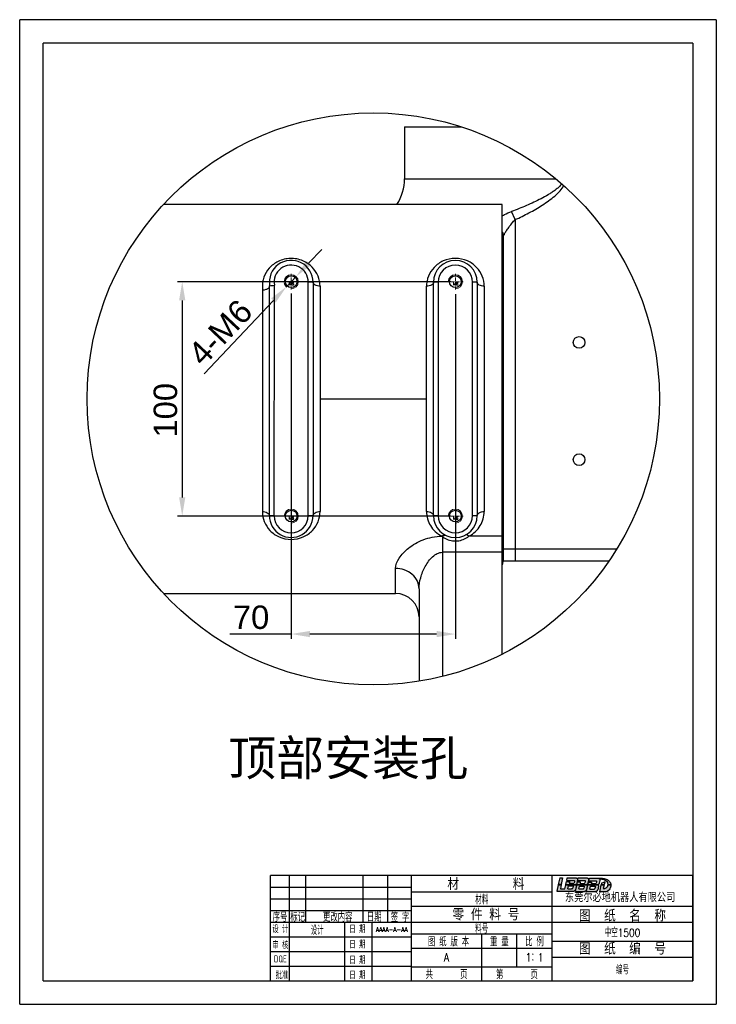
# Model space of a CAD drawing. Header units: millimetres. Extents: x 6204 to 6501, y 1277 to 1697.
import ezdxf
from ezdxf.enums import TextEntityAlignment as Align

# ---------------------------------------------------------------- set-up
doc = ezdxf.new("R2010")
doc.units = ezdxf.units.MM
doc.linetypes.add('CENTER', pattern=[0.6, 0.375, -0.075, 0.075, -0.075])
for name, color, linetype in [('1轮廓实线层', 7, 'Continuous'), ('2细线层', 4, 'Continuous'), ('5剖面线层', 2, 'Continuous'), ('6文字层', 3, 'Continuous'), ('图框层', 7, 'Continuous')]:
    doc.layers.add(name, color=color, linetype=linetype)
doc.layers.add('dim', color=84, linetype='Continuous', lineweight=9)
doc.layers.add('screw', color=33, linetype='Continuous', lineweight=13)
doc.styles.add('PC_TEXTSTYLE', font='isocp.shx', dxfattribs={"width": 0.8, "bigfont": 'hzfs.shx'})
doc.styles.get("Standard").update_dxf_attribs({"font": 'arial.ttf'})
doc.styles.add('TH_GBDIM', font='romans.shx', dxfattribs={"width": 0.8, "bigfont": 'gbcbig.shx'})
doc.styles.add('TXT', font='txt.shx', dxfattribs={"bigfont": 'chineset.shx'})
doc.dimstyles.new('ISO-25', dxfattribs={"dimtxt": 2.5, "dimasz": 2.5, "dimexe": 1.25, "dimexo": 0.625, "dimtad": 1, "dimtxsty": 'Standard', "dimcen": 2.5, "dimadec": 0, "dimazin": 0, "dimtfac": 1, "dimtmove": 0, "dimatfit": 3, "dimfxl": 1, "dimarcsym": 0})

# ---------------------------------------------------------------- blocks, each defined once
blk = doc.blocks.new('screw_m6_l')
at = {"layer": 'screw', "color": 1, "linetype": 'CENTER', "ltscale": 3.048}
for p, q in [((-3.3, 0), (3.3, 0)), ((0, -3.3), (0, 3.3))]:
    blk.add_line(p, q, dxfattribs=at)
at = {"layer": 'screw', "color": 33}
blk.add_circle((0, 0), 2.5, dxfattribs=at)
at = {"layer": 'screw', "color": 92}
blk.add_arc((0, 0), 3, 270, 180, dxfattribs=at)
at = {"layer": 'screw', "color": 6, "style": 'TXT'}
blk.add_text('M6', height=1.2, dxfattribs=at).set_placement((-1.02, -1.5))
blk = doc.blocks.new('*D2')
at = {"layer": 'Defpoints', "color": 0, "transparency": 16777216}
for p in [(6389.43, 1585.1), (6272.97, 1485.1), (6389.43, 1485.1)]:
    blk.add_point(p, dxfattribs=at)
at = {"layer": 'dim', "color": 0, "lineweight": -2, "transparency": 16777216}
for p, q in [((6387.43, 1585.1), (6270.97, 1585.1)), ((6272.97, 1577.1), (6272.97, 1493.1)), ((6387.43, 1485.1), (6270.97, 1485.1))]:
    blk.add_line(p, q, dxfattribs=at)
at = {"layer": 'dim', "color": 0, "transparency": 16777216}
for points in [[(6271.64, 1577.1), (6274.3, 1577.1), (6272.97, 1585.1)], [(6271.64, 1493.1), (6274.3, 1493.1), (6272.97, 1485.1)]]:
    blk.add_solid(points, dxfattribs=at)
at = {"layer": 'dim', "color": 0, "transparency": 16777216, "insert": (6265.86, 1530.26), "char_height": 10, "attachment_point": 5, "rotation": 90}
blk.add_mtext('100', dxfattribs=at)
blk = doc.blocks.new('*D3')
at = {"layer": 'Defpoints', "color": 0, "transparency": 16777216}
for p in [(6319.43, 1582.1), (6389.43, 1581.8), (6389.43, 1434.8)]:
    blk.add_point(p, dxfattribs=at)
at = {"layer": 'dim', "color": 0, "lineweight": -2, "transparency": 16777216}
for p, q in [((6319.43, 1580.1), (6319.43, 1432.8)), ((6389.43, 1579.8), (6389.43, 1432.8)), ((6319.43, 1434.8), (6293.22, 1434.8)), ((6381.43, 1434.8), (6327.43, 1434.8))]:
    blk.add_line(p, q, dxfattribs=at)
at = {"layer": 'dim', "color": 0, "transparency": 16777216}
for points in [[(6327.43, 1436.13), (6327.43, 1433.46), (6319.43, 1434.8)], [(6381.43, 1436.13), (6381.43, 1433.46), (6389.43, 1434.8)]]:
    blk.add_solid(points, dxfattribs=at)
at = {"layer": 'dim', "color": 0, "transparency": 16777216, "insert": (6302.32, 1441.9), "char_height": 10, "attachment_point": 5}
blk.add_mtext('70', dxfattribs=at)
blk = doc.blocks.new('*D4')
at = {"layer": 'Defpoints', "color": 0, "transparency": 16777216}
for p in [(6321.49, 1587.28), (6317.37, 1582.92)]:
    blk.add_point(p, dxfattribs=at)
at = {"layer": 'dim', "color": 0, "lineweight": -2, "transparency": 16777216}
for p, q in [((6326.98, 1593.09), (6332.48, 1598.9)), ((6321.49, 1587.28), (6317.37, 1582.92)), ((6282.32, 1545.85), (6311.87, 1577.1))]:
    blk.add_line(p, q, dxfattribs=at)
blk.add_arc((6319.43, 1585.1), 3, 188.4285, 231.8219, dxfattribs=at)
at = {"layer": 'dim', "color": 0, "transparency": 16777216}
for points in [[(6326.02, 1594.01), (6327.95, 1592.17), (6321.49, 1587.28)], [(6310.9, 1578.02), (6312.84, 1576.19), (6317.37, 1582.92)]]:
    blk.add_solid(points, dxfattribs=at)
at = {"layer": 'dim', "color": 0, "transparency": 16777216, "insert": (6289.19, 1563.45), "char_height": 10, "attachment_point": 5, "rotation": 46.6066}
blk.add_mtext('4-M6', dxfattribs=at)
blk = doc.blocks.new('A3纵')
at = {"layer": '5剖面线层', "true_color": 0x74d10a}
h = blk.add_hatch(color=72, dxfattribs=at)
h.dxf.hatch_style = 1
h.paths.add_polyline_path([(-55.51, 43.92), (-56.76, 43.92), (-57.36, 41.07), (-56.11, 41.07)])
edge = h.paths.add_edge_path()
edge.add_line((-57.96, 38.24), (-51.35, 38.24))
edge.add_spline(control_points=[(-51.35, 38.24), (-51.21, 38.26), (-50.93, 38.29), (-50.52, 38.36), (-50.24, 38.57), (-50.07, 38.76), (-50.02, 38.86)], knot_values=[0, 0, 0, 0, 3.612385, 7.048837, 10.255516, 12.349536, 12.349536, 12.349536, 12.349536], degree=3, periodic=0)
edge.add_line((-50.02, 38.86), (-49.64, 40.63))
edge.add_spline(control_points=[(-49.64, 40.63), (-49.64, 40.72), (-49.66, 40.81), (-49.66, 40.88), (-49.71, 40.94), (-49.73, 40.97)], knot_values=[0, 0, 0, 0, 0.476316, 1.44549, 2.246673, 2.246673, 2.246673, 2.246673], degree=3, periodic=0)
edge.add_line((-49.73, 40.97), (-54.18, 40.97))
edge.add_line((-54.18, 40.97), (-54.52, 39.3))
edge.add_line((-54.52, 39.3), (-56.49, 39.3))
edge.add_line((-56.49, 39.3), (-56.13, 40.97))
edge.add_line((-56.13, 40.97), (-57.38, 40.97))
edge.add_line((-57.38, 40.97), (-57.96, 38.24))
edge = h.paths.add_edge_path(flags=16)
edge.add_line((-52.99, 40.56), (-51.24, 40.56))
edge.add_spline(control_points=[(-51.24, 40.56), (-51.18, 40.54), (-51.08, 40.52), (-50.98, 40.39), (-50.97, 40.3), (-50.97, 40.26)], knot_values=[0, 0, 0, 0, 0.16594, 0.313706, 0.444871, 0.444871, 0.444871, 0.444871], degree=3, periodic=0)
edge.add_line((-50.97, 40.26), (-51.12, 39.64))
edge.add_spline(control_points=[(-51.12, 39.64), (-51.14, 39.57), (-51.2, 39.41), (-51.47, 39.34), (-51.65, 39.33), (-51.74, 39.32)], knot_values=[0, 0, 0, 0, 0.21656, 0.475605, 0.757612, 0.757612, 0.757612, 0.757612], degree=3, periodic=0)
edge.add_line((-51.74, 39.32), (-53.24, 39.32))
edge.add_line((-53.24, 39.32), (-52.99, 40.56))
edge = h.paths.add_edge_path()
edge.add_line((-53.9, 42.33), (-54.16, 41.07))
edge.add_line((-54.16, 41.07), (-49.89, 41.07))
edge.add_spline(control_points=[(-49.89, 41.07), (-49.86, 41.08), (-49.75, 41.1), (-49.64, 41.24), (-49.47, 41.38), (-49.45, 41.54), (-49.43, 41.62)], knot_values=[0, 0, 0, 0, 0.113541, 0.309529, 0.508983, 0.759853, 0.759853, 0.759853, 0.759853], degree=3, periodic=0)
edge.add_line((-49.43, 41.62), (-49.14, 42.98))
edge.add_spline(control_points=[(-49.14, 42.98), (-49.14, 43.07), (-49.13, 43.22), (-49.1, 43.46), (-49.2, 43.68), (-49.43, 43.82), (-49.67, 43.9), (-49.84, 43.93), (-49.92, 43.94)], knot_values=[0, 0, 0, 0, 0.270359, 0.459904, 0.691329, 0.959666, 1.234022, 1.467228, 1.467228, 1.467228, 1.467228], degree=3, periodic=0)
edge.add_line((-49.92, 43.94), (-53.56, 43.94))
edge.add_line((-53.56, 43.94), (-53.79, 42.84))
edge.add_line((-53.79, 42.84), (-50.84, 42.84))
edge.add_spline(control_points=[(-50.84, 42.84), (-50.8, 42.84), (-50.73, 42.83), (-50.63, 42.81), (-50.56, 42.77), (-50.49, 42.71), (-50.49, 42.63), (-50.49, 42.55), (-50.5, 42.49), (-50.5, 42.45)], knot_values=[0, 0, 0, 0, 0.109145, 0.202524, 0.297211, 0.376281, 0.445665, 0.519978, 0.62999, 0.62999, 0.62999, 0.62999], degree=3, periodic=0)
edge.add_line((-50.5, 42.47), (-50.66, 41.88))
edge.add_spline(control_points=[(-50.66, 41.88), (-50.68, 41.85), (-50.7, 41.79), (-50.77, 41.71), (-50.85, 41.66), (-50.92, 41.64), (-50.94, 41.63)], knot_values=[0, 0, 0, 0, 0.11249, 0.188578, 0.308405, 0.395813, 0.395813, 0.395813, 0.395813], degree=3, periodic=0)
edge.add_line((-50.94, 41.63), (-52.74, 41.63))
edge.add_line((-52.74, 41.63), (-52.62, 42.14))
edge.add_line((-52.62, 42.14), (-52.62, 42.33))
edge.add_line((-52.62, 42.33), (-53.9, 42.33))
edge = h.paths.add_edge_path()
edge.add_spline(control_points=[(-46.19, 42.84), (-46.15, 42.84), (-46.09, 42.83), (-45.99, 42.81), (-45.91, 42.77), (-45.85, 42.71), (-45.83, 42.62), (-45.85, 42.54), (-45.85, 42.48), (-45.86, 42.45)], knot_values=[0, 0, 0, 0, 0.109145, 0.202524, 0.297211, 0.376281, 0.459032, 0.54598, 0.631468, 0.631468, 0.631468, 0.631468], degree=3, periodic=0)
edge.add_line((-45.86, 42.45), (-46.02, 41.88))
edge.add_spline(control_points=[(-46.02, 41.88), (-46.03, 41.84), (-46.07, 41.74), (-46.17, 41.63), (-46.26, 41.6), (-46.3, 41.59)], knot_values=[0, 0, 0, 0, 0.133532, 0.314052, 0.429449, 0.429449, 0.429449, 0.429449], degree=3, periodic=0)
edge.add_line((-46.3, 41.59), (-48.11, 41.59))
edge.add_line((-48.11, 41.59), (-47.98, 42.14))
edge.add_line((-47.98, 42.14), (-47.98, 42.27))
edge.add_line((-47.98, 42.27), (-49.23, 42.27))
edge.add_line((-49.23, 42.27), (-49.48, 41.07))
edge.add_line((-49.48, 41.07), (-45.25, 41.07))
edge.add_spline(control_points=[(-45.25, 41.07), (-45.21, 41.08), (-45.11, 41.1), (-44.99, 41.24), (-44.83, 41.38), (-44.8, 41.54), (-44.79, 41.62)], knot_values=[0, 0, 0, 0, 0.113541, 0.309529, 0.508983, 0.759853, 0.759853, 0.759853, 0.759853], degree=3, periodic=0)
edge.add_line((-44.79, 41.62), (-44.5, 42.98))
edge.add_spline(control_points=[(-44.5, 42.98), (-44.49, 43.07), (-44.48, 43.22), (-44.46, 43.46), (-44.55, 43.68), (-44.78, 43.82), (-45.03, 43.9), (-45.2, 43.93), (-45.27, 43.94)], knot_values=[0, 0, 0, 0, 0.270359, 0.459904, 0.691329, 0.959666, 1.234022, 1.467228, 1.467228, 1.467228, 1.467228], degree=3, periodic=0)
edge.add_line((-45.27, 43.94), (-48.88, 43.94))
edge.add_line((-48.88, 43.94), (-49.11, 42.84))
edge.add_line((-49.11, 42.84), (-46.19, 42.84))
edge = h.paths.add_edge_path()
edge.add_spline(control_points=[(-45, 40.63), (-45, 40.72), (-45.02, 40.81), (-45.05, 40.86), (-45.08, 40.92), (-45.13, 40.97)], knot_values=[0.110312, 0.110312, 0.110312, 0.110312, 0.586629, 1.555802, 2.246673, 2.246673, 2.246673, 2.246673], degree=3, periodic=0)
edge.add_line((-45.13, 40.97), (-49.5, 40.97))
edge.add_line((-49.5, 40.97), (-50.09, 38.12))
edge.add_line((-50.09, 38.12), (-46.75, 38.12))
edge.add_spline(control_points=[(-46.75, 38.12), (-46.49, 38.12), (-46.23, 38.14), (-45.75, 38.29), (-45.55, 38.5), (-45.43, 38.76), (-45.37, 38.86)], knot_values=[0, 0, 0, 0, 3.612385, 7.048837, 10.255516, 12.349536, 12.349536, 12.349536, 12.349536], degree=3, periodic=0)
edge.add_line((-45.37, 38.86), (-45, 40.63))
edge = h.paths.add_edge_path(flags=16)
edge.add_spline(control_points=[(-46.45, 39.54), (-46.48, 39.46), (-46.53, 39.31), (-46.8, 39.24), (-46.98, 39.23), (-47.07, 39.22)], knot_values=[0, 0, 0, 0, 0.21656, 0.475605, 0.757612, 0.757612, 0.757612, 0.757612], degree=3, periodic=0)
edge.add_line((-47.07, 39.22), (-48.58, 39.22))
edge.add_line((-48.58, 39.22), (-48.32, 40.45))
edge.add_line((-48.32, 40.45), (-46.57, 40.45))
edge.add_spline(control_points=[(-46.57, 40.45), (-46.52, 40.44), (-46.41, 40.42), (-46.32, 40.29), (-46.31, 40.2), (-46.3, 40.16)], knot_values=[0, 0, 0, 0, 0.16594, 0.313706, 0.444871, 0.444871, 0.444871, 0.444871], degree=3, periodic=0)
edge.add_line((-46.3, 40.16), (-46.45, 39.54))
edge = h.paths.add_edge_path()
edge.add_spline(control_points=[(-40.24, 40.36), (-40.26, 40.68), (-40.29, 40.78), (-40.31, 40.84), (-40.36, 40.92), (-40.42, 40.97)], knot_values=[0.157558, 0.157558, 0.157558, 0.157558, 0.633874, 1.603048, 2.246673, 2.246673, 2.246673, 2.246673], degree=3, periodic=0)
edge.add_line((-40.42, 40.97), (-44.71, 40.97))
edge.add_line((-44.71, 40.97), (-45.31, 38.11))
edge.add_line((-45.31, 38.11), (-41.89, 38.11))
edge.add_spline(control_points=[(-41.89, 38.11), (-41.61, 38.13), (-41.38, 38.15), (-41, 38.3), (-40.74, 38.53), (-40.61, 38.76), (-40.56, 38.86)], knot_values=[0, 0, 0, 0, 3.612385, 7.048837, 10.255516, 12.349536, 12.349536, 12.349536, 12.349536], degree=3, periodic=0)
edge.add_line((-40.56, 38.86), (-40.24, 40.36))
edge = h.paths.add_edge_path(flags=16)
edge.add_spline(control_points=[(-41.84, 40.39), (-41.79, 40.38), (-41.68, 40.36), (-41.59, 40.23), (-41.58, 40.14), (-41.57, 40.09)], knot_values=[0, 0, 0, 0, 0.16594, 0.313706, 0.444871, 0.444871, 0.444871, 0.444871], degree=3, periodic=0)
edge.add_line((-41.57, 40.09), (-41.72, 39.47))
edge.add_spline(control_points=[(-41.72, 39.47), (-41.75, 39.4), (-41.8, 39.24), (-42.07, 39.17), (-42.25, 39.16), (-42.34, 39.16)], knot_values=[0, 0, 0, 0, 0.21656, 0.475605, 0.757612, 0.757612, 0.757612, 0.757612], degree=3, periodic=0)
edge.add_line((-42.34, 39.16), (-43.85, 39.16))
edge.add_line((-43.85, 39.16), (-43.59, 40.39))
edge.add_line((-43.59, 40.39), (-41.84, 40.39))
edge = h.paths.add_edge_path()
edge.add_spline(control_points=[(-39.7, 42.87), (-39.7, 43.09), (-39.71, 43.23), (-39.71, 43.35), (-39.74, 43.46), (-39.82, 43.53)], knot_values=[7.678202, 7.678202, 7.678202, 7.678202, 9.952853, 11.547588, 12.34447, 12.34447, 12.34447, 12.34447], degree=3, periodic=0)
edge.add_spline(control_points=[(-39.82, 43.53), (-39.82, 43.54), (-39.83, 43.54), (-39.84, 43.55)], knot_values=[7.617953, 7.617953, 7.617953, 7.617953, 7.678202, 7.678202, 7.678202, 7.678202], degree=3, periodic=0)
edge.add_spline(control_points=[(-39.84, 43.55), (-39.78, 43.54), (-39.73, 43.54), (-39.68, 43.53), (-39.55, 43.52), (-39.24, 43.49), (-38.65, 43.41), (-37.84, 43.2), (-37, 42.76), (-36.46, 42.09), (-36.25, 41.52), (-36.2, 41.2), (-36.18, 41.07)], knot_values=[-1.32384, -1.32384, -1.32384, -1.32384, 0, 0, 0, 3.216058, 7.844717, 15.059695, 24.312441, 31.237241, 36.149525, 39.453796, 39.453796, 39.453796, 39.453796], degree=3, periodic=0)
edge.add_line((-36.18, 41.07), (-34.96, 41.07))
edge.add_spline(control_points=[(-34.96, 41.07), (-34.96, 41.12), (-34.97, 41.24), (-35.05, 41.49), (-35.17, 41.91), (-35.55, 42.47), (-36.13, 43.02), (-36.94, 43.45), (-37.78, 43.69), (-38.37, 43.75), (-38.63, 43.77)], knot_values=[0, 0, 0, 0, 1.151049, 3.120639, 6.514086, 12.344374, 19.743132, 26.621777, 35.257202, 41.640066, 41.640066, 41.640066, 41.640066], degree=3, periodic=0)
edge.add_spline(control_points=[(-38.63, 43.77), (-39.03, 43.77), (-39.43, 43.77), (-39.83, 43.77)], knot_values=[0.439363, 0.439363, 0.439363, 0.439363, 10.5731, 10.5731, 10.5731, 10.5731], degree=3, periodic=0)
edge.add_spline(control_points=[(-39.83, 43.77), (-39.89, 43.76), (-39.98, 43.74), (-40.07, 43.72), (-40.1, 43.71)], knot_values=[0, 0, 0, 0, 1.463686, 2.290752, 2.290752, 2.290752, 2.290752], degree=3, periodic=0)
edge.add_spline(control_points=[(-40.1, 43.71), (-40.15, 43.73), (-40.28, 43.77), (-40.41, 43.79), (-40.48, 43.8)], knot_values=[0, 0, 0, 0, 1.372752, 3.334825, 3.334825, 3.334825, 3.334825], degree=3, periodic=0)
edge.add_line((-40.48, 43.8), (-44.13, 43.8))
edge.add_line((-44.13, 43.8), (-44.36, 42.69))
edge.add_line((-44.36, 42.69), (-41.44, 42.69))
edge.add_spline(control_points=[(-41.44, 42.69), (-41.4, 42.69), (-41.34, 42.68), (-41.24, 42.66), (-41.16, 42.62), (-41.1, 42.55), (-41.08, 42.47), (-41.1, 42.39), (-41.1, 42.33), (-41.11, 42.3)], knot_values=[0, 0, 0, 0, 0.109145, 0.202524, 0.297211, 0.376281, 0.459032, 0.54598, 0.631468, 0.631468, 0.631468, 0.631468], degree=3, periodic=0)
edge.add_line((-41.11, 42.3), (-41.27, 41.73))
edge.add_spline(control_points=[(-41.27, 41.73), (-41.28, 41.7), (-41.3, 41.64), (-41.37, 41.56), (-41.45, 41.51), (-41.52, 41.49), (-41.55, 41.48)], knot_values=[0, 0, 0, 0, 0.11249, 0.188578, 0.308405, 0.395813, 0.395813, 0.395813, 0.395813], degree=3, periodic=0)
edge.add_line((-41.54, 41.48), (-43.35, 41.48))
edge.add_line((-43.35, 41.48), (-43.23, 41.99))
edge.add_line((-43.23, 41.99), (-43.23, 42.17))
edge.add_line((-43.23, 42.17), (-44.46, 42.17))
edge.add_line((-44.46, 42.17), (-44.69, 41.07))
edge.add_line((-44.69, 41.07), (-40.26, 41.07))
edge.add_spline(control_points=[(-40.26, 41.07), (-40.24, 41.08), (-40.17, 41.11), (-40.11, 41.24), (-40.02, 41.4), (-39.99, 41.54), (-39.97, 41.62)], knot_values=[0, 0, 0, 0, 0.063812, 0.219898, 0.386717, 0.637587, 0.637587, 0.637587, 0.637587], degree=3, periodic=0)
edge.add_line((-39.97, 41.62), (-39.7, 42.87))
h.paths.add_polyline_path([(-37.48, 42.1), (-37.48, 42.22), (-37.6, 42.22), (-39.01, 41.64), (-39.13, 41.07), (-37.75, 41.07)], flags=17)
edge = h.paths.add_edge_path()
edge.add_spline(control_points=[(-39.83, 37.96), (-39.59, 37.95), (-38.96, 37.93), (-38.04, 37.9), (-37.13, 37.99), (-36.29, 38.2), (-35.68, 38.82), (-35.15, 39.54), (-35.03, 40.19), (-34.89, 40.62), (-34.91, 40.82), (-34.92, 40.93), (-34.93, 40.97)], knot_values=[0, 0, 0, 0, 5.994431, 15.888509, 23.126915, 29.243366, 37.241208, 44.362079, 51.473113, 53.800224, 55.481839, 56.538024, 56.538024, 56.538024, 56.538024], degree=3, periodic=0)
edge.add_line((-34.93, 40.97), (-36.17, 40.97))
edge.add_spline(control_points=[(-36.17, 40.97), (-36.17, 40.96), (-36.18, 40.89), (-36.2, 40.71), (-36.3, 40.44), (-36.45, 40.08), (-36.77, 39.76), (-37.23, 39.49), (-37.74, 39.4), (-38.07, 39.43), (-38.18, 39.43)], knot_values=[0, 0, 0, 0, 0.200319, 1.755522, 4.491279, 7.649925, 11.354755, 15.71284, 21.005618, 23.994098, 23.994098, 23.994098, 23.994098], degree=3, periodic=0)
edge.add_line((-38.18, 39.43), (-37.78, 40.97))
edge.add_line((-37.78, 40.97), (-39.16, 40.97))
edge.add_line((-39.16, 40.97), (-39.83, 37.96))
for p, q in [((-56.76, 43.92), (-57.36, 41.07)), ((-56.76, 43.92), (-55.51, 43.92)), ((-55.51, 43.92), (-56.11, 41.07)), ((-54.16, 41.07), (-53.9, 42.33)), ((-53.9, 42.33), (-53.9, 42.33)), ((-53.9, 42.33), (-52.62, 42.33)), ((-53.79, 42.84), (-53.56, 43.94)), ((-53.79, 42.84), (-50.84, 42.84)), ((-53.56, 43.94), (-49.92, 43.94)), ((-52.62, 42.14), (-52.74, 41.63)), ((-52.62, 42.33), (-52.62, 42.14)), ((-50.5, 42.45), (-50.66, 41.88)), ((-49.48, 41.07), (-49.23, 42.27)), ((-49.14, 42.98), (-49.43, 41.62)), ((-49.25, 42.33), (-49.25, 42.33)), ((-49.23, 42.27), (-47.98, 42.27)), ((-49.11, 42.84), (-48.88, 43.94)), ((-49.11, 42.84), (-46.19, 42.84)), ((-48.88, 43.94), (-45.27, 43.94)), ((-47.98, 42.14), (-48.11, 41.59)), ((-47.98, 42.27), (-47.98, 42.14)), ((-45.86, 42.45), (-46.02, 41.88)), ((-44.5, 42.98), (-44.79, 41.62)), ((-44.69, 41.07), (-44.46, 42.17)), ((-44.46, 42.17), (-43.23, 42.17)), ((-44.36, 42.69), (-44.13, 43.8)), ((-44.36, 42.69), (-41.44, 42.69)), ((-44.13, 43.8), (-40.48, 43.8)), ((-43.23, 42.17), (-43.23, 41.99)), ((-41.11, 42.3), (-41.27, 41.73)), ((-39.7, 42.87), (-39.97, 41.62)), ((-39.01, 41.64), (-37.6, 42.22)), ((-37.48, 42.1), (-37.75, 41.07)), ((-37.6, 42.22), (-37.48, 42.22)), ((-37.48, 42.22), (-37.48, 42.1)), ((-57.38, 40.97), (-57.96, 38.24)), ((-57.96, 38.24), (-51.35, 38.24)), ((-57.38, 40.97), (-56.13, 40.97)), ((-56.11, 41.07), (-57.36, 41.07)), ((-56.13, 40.97), (-56.49, 39.3)), ((-56.49, 39.3), (-54.52, 39.3)), ((-54.52, 39.3), (-54.18, 40.97)), ((-54.18, 40.97), (-49.73, 40.97)), ((-54.16, 41.07), (-49.89, 41.07)), ((-53.24, 39.32), (-52.99, 40.56)), ((-53.24, 39.32), (-51.74, 39.32)), ((-52.99, 40.56), (-51.24, 40.56)), ((-52.74, 41.63), (-50.94, 41.63)), ((-50.97, 40.26), (-51.12, 39.64)), ((-50.09, 38.12), (-49.5, 40.97)), ((-50.09, 38.12), (-46.75, 38.12)), ((-49.64, 40.63), (-50.02, 38.86)), ((-49.5, 40.97), (-45.13, 40.97)), ((-49.48, 41.07), (-45.25, 41.07)), ((-48.58, 39.22), (-48.32, 40.45)), ((-48.58, 39.22), (-47.07, 39.22)), ((-48.32, 40.45), (-46.57, 40.45)), ((-48.11, 41.59), (-46.3, 41.59)), ((-46.3, 40.16), (-46.45, 39.54)), ((-45, 40.63), (-45.37, 38.86)), ((-45.31, 38.11), (-44.71, 40.97)), ((-45.31, 38.11), (-41.89, 38.11)), ((-44.71, 40.97), (-40.42, 40.97)), ((-44.69, 41.07), (-40.26, 41.07)), ((-43.85, 39.16), (-43.59, 40.39)), ((-43.85, 39.16), (-42.34, 39.16)), ((-43.59, 40.39), (-41.84, 40.39)), ((-43.23, 41.99), (-43.35, 41.48)), ((-43.35, 41.48), (-41.55, 41.48)), ((-41.57, 40.09), (-41.72, 39.47)), ((-40.24, 40.36), (-40.56, 38.86)), ((-39.16, 40.97), (-39.83, 37.96)), ((-39.16, 40.97), (-37.78, 40.97)), ((-39.01, 41.64), (-39.13, 41.07)), ((-39.13, 41.07), (-37.75, 41.07)), ((-37.78, 40.97), (-38.18, 39.43)), ((-36.18, 41.07), (-34.96, 41.07)), ((-36.17, 40.97), (-34.93, 40.97)), ((-120, 31.92), (-60, 31.92))]:
    blk.add_line(p, q)
for points in [[(-50.84, 42.84), (-50.73, 42.83), (-50.64, 42.81), (-50.55, 42.76), (-50.5, 42.7), (-50.49, 42.63), (-50.49, 42.56), (-50.5, 42.45)], [(-49.92, 43.94), (-49.69, 43.9), (-49.43, 43.81), (-49.21, 43.65), (-49.12, 43.44), (-49.12, 43.25), (-49.14, 42.98)], [(-46.19, 42.84), (-46.08, 42.83), (-45.99, 42.81), (-45.91, 42.76), (-45.86, 42.7), (-45.84, 42.62), (-45.85, 42.54), (-45.86, 42.45)], [(-45.27, 43.94), (-45.04, 43.9), (-44.78, 43.81), (-44.56, 43.65), (-44.47, 43.44), (-44.48, 43.25), (-44.5, 42.98)], [(-41.44, 42.69), (-41.33, 42.68), (-41.24, 42.66), (-41.16, 42.61), (-41.11, 42.55), (-41.09, 42.47), (-41.1, 42.38), (-41.11, 42.3)], [(-51.74, 39.32), (-51.46, 39.35), (-51.22, 39.45), (-51.12, 39.64)], [(-51.24, 40.56), (-51.08, 40.5), (-50.99, 40.38), (-50.97, 40.26)], [(-50.94, 41.63), (-50.86, 41.66), (-50.76, 41.73), (-50.71, 41.78), (-50.66, 41.88)], [(-49.43, 41.62), (-49.5, 41.38), (-49.64, 41.23), (-49.78, 41.1), (-49.89, 41.07)], [(-47.07, 39.22), (-46.79, 39.25), (-46.55, 39.34), (-46.45, 39.54)], [(-46.57, 40.45), (-46.42, 40.4), (-46.33, 40.28), (-46.3, 40.16)], [(-46.3, 41.59), (-46.19, 41.63), (-46.07, 41.76), (-46.02, 41.88)], [(-44.79, 41.62), (-44.86, 41.38), (-44.99, 41.23), (-45.14, 41.1), (-45.25, 41.07)], [(-42.34, 39.16), (-42.06, 39.18), (-41.82, 39.28), (-41.72, 39.47)], [(-41.84, 40.39), (-41.69, 40.34), (-41.6, 40.22), (-41.57, 40.09)], [(-41.55, 41.48), (-41.47, 41.51), (-41.36, 41.58), (-41.31, 41.63), (-41.27, 41.73)], [(-39.97, 41.62), (-40.04, 41.38), (-40.12, 41.23), (-40.2, 41.1), (-40.26, 41.07)]]:
    blk.add_spline(points, degree=3)
for points, knots in [([(-40.48, 43.8), (-40.41, 43.79), (-40.28, 43.77), (-40.15, 43.73), (-40.1, 43.71)], [0, 0, 0, 0, 1.962073, 3.334825, 3.334825, 3.334825, 3.334825]), ([(-40.1, 43.71), (-40.07, 43.72), (-39.98, 43.74), (-39.89, 43.76), (-39.83, 43.77)], [0, 0, 0, 0, 0.827065, 2.290752, 2.290752, 2.290752, 2.290752]), ([(-39.84, 43.55), (-39.83, 43.54), (-39.82, 43.54), (-39.82, 43.53), (-39.74, 43.46), (-39.71, 43.35), (-39.71, 43.23), (-39.7, 43.09), (-39.7, 42.87)], [7.617953, 7.617953, 7.617953, 7.617953, 7.678202, 7.678202, 7.678202, 8.475084, 10.069819, 12.34447, 12.34447, 12.34447, 12.34447]), ([(-39.84, 43.55), (-39.78, 43.54), (-39.73, 43.54), (-39.68, 43.53), (-39.55, 43.52), (-39.24, 43.49), (-38.65, 43.41), (-37.84, 43.2), (-37, 42.76), (-36.46, 42.09), (-36.25, 41.52), (-36.2, 41.2), (-36.18, 41.07)], [-1.32384, -1.32384, -1.32384, -1.32384, 0, 0, 0, 3.216058, 7.844717, 15.059695, 24.312441, 31.237241, 36.149525, 39.453796, 39.453796, 39.453796, 39.453796]), ([(-38.63, 43.77), (-38.37, 43.75), (-37.78, 43.69), (-36.94, 43.45), (-36.13, 43.02), (-35.55, 42.47), (-35.17, 41.91), (-35.05, 41.49), (-34.97, 41.24), (-34.96, 41.12), (-34.96, 41.07)], [0, 0, 0, 0, 6.382864, 15.018289, 21.896934, 29.295692, 35.12598, 38.519427, 40.489017, 41.640066, 41.640066, 41.640066, 41.640066]), ([(-51.35, 38.24), (-51.21, 38.26), (-50.93, 38.29), (-50.52, 38.36), (-50.24, 38.57), (-50.07, 38.76), (-50.02, 38.86)], [0, 0, 0, 0, 3.612385, 7.048837, 10.255516, 12.349536, 12.349536, 12.349536, 12.349536]), ([(-49.73, 40.97), (-49.71, 40.94), (-49.66, 40.88), (-49.66, 40.81), (-49.64, 40.72), (-49.64, 40.63)], [0, 0, 0, 0, 0.801183, 1.770357, 2.246673, 2.246673, 2.246673, 2.246673]), ([(-46.75, 38.12), (-46.49, 38.12), (-46.23, 38.14), (-45.75, 38.29), (-45.55, 38.5), (-45.43, 38.76), (-45.37, 38.86)], [0, 0, 0, 0, 3.612385, 7.048837, 10.255516, 12.349536, 12.349536, 12.349536, 12.349536]), ([(-45.13, 40.97), (-45.08, 40.92), (-45.05, 40.86), (-45.02, 40.81), (-45, 40.72), (-45, 40.63)], [0.110312, 0.110312, 0.110312, 0.110312, 0.801183, 1.770357, 2.246673, 2.246673, 2.246673, 2.246673]), ([(-41.89, 38.11), (-41.61, 38.13), (-41.38, 38.15), (-41, 38.3), (-40.74, 38.53), (-40.61, 38.76), (-40.56, 38.86)], [0, 0, 0, 0, 3.612385, 7.048837, 10.255516, 12.349536, 12.349536, 12.349536, 12.349536]), ([(-40.42, 40.97), (-40.36, 40.92), (-40.31, 40.84), (-40.29, 40.78), (-40.26, 40.68), (-40.24, 40.36)], [0.157558, 0.157558, 0.157558, 0.157558, 0.801183, 1.770357, 2.246673, 2.246673, 2.246673, 2.246673]), ([(-34.93, 40.97), (-34.92, 40.93), (-34.91, 40.82), (-34.89, 40.62), (-35.03, 40.19), (-35.15, 39.54), (-35.68, 38.82), (-36.29, 38.2), (-37.13, 37.99), (-38.04, 37.9), (-38.96, 37.93), (-39.59, 37.95), (-39.83, 37.96)], [0, 0, 0, 0, 1.056185, 2.7378, 5.064911, 12.175945, 19.296816, 27.294658, 33.411109, 40.649515, 50.543593, 56.538024, 56.538024, 56.538024, 56.538024]), ([(-38.18, 39.43), (-38.07, 39.43), (-37.74, 39.4), (-37.23, 39.49), (-36.77, 39.76), (-36.45, 40.08), (-36.3, 40.44), (-36.2, 40.71), (-36.18, 40.89), (-36.17, 40.96), (-36.17, 40.97)], [0, 0, 0, 0, 2.988479, 8.281258, 12.639343, 16.344172, 19.502819, 22.238575, 23.793778, 23.994098, 23.994098, 23.994098, 23.994098])]:
    blk.add_open_spline(points, degree=3, knots=knots)
for points in [[(-39.83, 43.77), (-39.43, 43.77), (-39.03, 43.77), (-38.63, 43.77)], [(-49.65, 40.6), (-49.65, 40.6), (-49.65, 40.6), (-49.65, 40.6)], [(-45, 40.6), (-45, 40.6), (-45, 40.6), (-45, 40.6)]]:
    blk.add_open_spline(points, degree=3)
at = {"layer": '1轮廓实线层'}
for p, q in [((0, 45), (-180, 45)), ((-180, 0), (-180, 45)), ((-172, 25), (-172, 45)), ((-165, 25), (-165, 45)), ((-140.62, 25), (-140.62, 45)), ((-130, 25), (-130, 45)), ((-120, 0), (-120, 45)), ((-60, 31.92), (0, 31.92)), ((-172, 0), (-172, 25)), ((-148.32, 0), (-148.32, 25)), ((-136.74, 0), (-136.74, 25)), ((-120, 20), (-60, 20)), ((-60, 16.95), (0, 16.95)), ((-180, 0), (0, 0))]:
    blk.add_line(p, q, dxfattribs=at)
at = {"layer": '1轮廓实线层', "color": 7}
for p, q in [((-60, 0), (-60, 45)), ((-180, 25), (-120, 25)), ((-180, 18.75), (-120, 18.75)), ((-180, 12.5), (-120, 12.5)), ((-180, 6.25), (-120, 6.25))]:
    blk.add_line(p, q, dxfattribs=at)
at = {"layer": '2细线层'}
for p, q in [((-287, -10), (-287, 410)), ((10, 410), (-287, 410)), ((10, 410), (10, -10)), ((-180, 40), (-120, 40)), ((-120, 38), (-60, 38)), ((-180, 35), (-120, 35)), ((-180, 30), (-120, 30)), ((-120, 25), (-60, 25)), ((-60, 25), (0, 25)), ((-90, 0), (-90, 20)), ((-75, 6), (-75, 20)), ((-120, 14), (-60, 14)), ((-60, 10.11), (0, 10.11)), ((-120, 6), (-60, 6)), ((-287, -10), (10, -10))]:
    blk.add_line(p, q, dxfattribs=at)
at = {"layer": '图框层'}
for p, q in [((-277, 0), (-277, 400)), ((0, 400), (-277, 400)), ((0, 400), (0, 0)), ((0, 0), (0, 45)), ((-277, 0), (0, 0))]:
    blk.add_line(p, q, dxfattribs=at)
at = {"layer": '6文字层', "style": 'PC_TEXTSTYLE'}
for s, p in [(' 材        料', (-89.65, 41.58)), (' 零 件 料 号', (-89.65, 28.49)), ('图  纸  名  称', (-30, 28.07)), ('图  纸  编  号', (-30, 13.99))]:
    blk.add_text(s, height=5, dxfattribs=at).set_placement(p, align=Align.MIDDLE)
at = {"layer": '6文字层', "style": 'PC_TEXTSTYLE', "width": 0.667}
for s, height, p in [('序号', 3.5, (-176, 27.5)), ('标记', 3.5, (-168.5, 27.5)), (' 更改内容', 3.5, (-152.23, 27.5)), (' 日期 ', 3.5, (-135.85, 27.5)), (' 签 字 ', 3.5, (-124.84, 27.37)), (' 设 计 ', 3, (-175.88, 22.3)), (' 日 期 ', 3, (-143.05, 22.3)), (' 审 核 ', 3, (-175.88, 15.48)), (' 日 期 ', 3, (-143.05, 15.77)), (' 图 纸 版 本', 3.5, (-105, 17)), (' 重 量 ', 3.5, (-82.5, 17)), (' 比 例 ', 3.5, (-67.5, 17)), ('DQE', 3, (-175.88, 9.35)), (' 日 期 ', 3, (-143.05, 9.07)), (' 批准', 3, (-175.88, 2.69)), (' 日 期 ', 3, (-143.05, 2.69)), ('共       页', 3.5, (-105, 3)), ('第       页', 3.5, (-75, 3))]:
    blk.add_text(s, height=height, dxfattribs=at).set_placement(p, align=Align.MIDDLE)
at = {"layer": '6文字层', "insert": (-54.54, 37.52), "char_height": 3.5, "attachment_point": 1, "style": 'PC_TEXTSTYLE'}
blk.add_mtext_dynamic_manual_height_columns('{\\fSimHei|b0|i0|c134|p49;东莞尔必地机器人有限公司}', width=147.7089, gutter_width=25, heights=[0], dxfattribs=at)
at = {"layer": '6文字层', "style": 'TH_GBDIM', "width": 0.8, "flags": 8}
for tag, height, p in [('材料', 3.5, (-90, 34.96)), ('料号', 3.5, (-90, 22.5)), ('设计', 3.5, (-160.16, 21.88)), ('AAAA-A-AA', 2, (-128.37, 21.88)), ('名称', 3.5, (-30, 20.97)), ('A', 3.5, (-105, 10)), ('1：1', 3.5, (-67.5, 10)), ('编号', 3.5, (-30, 5.05))]:
    blk.add_attdef(tag, text='', height=height, dxfattribs=at).set_placement(p, align=Align.MIDDLE)

msp = doc.modelspace()

# ---------------------------------------------------------------- linework, layer by layer
at = {"color": 7, "linetype": 'Continuous'}
for p, q in [((6367.778, 1651.097), (6367.778, 1629.015)), ((6367.778, 1651.097), (6392.162, 1651.097)), ((6367.778, 1629.015), (6432.269, 1629.015)), ((6409.428, 1618.097), (6265.036, 1618.097)), ((6409.428, 1426.216), (6409.428, 1618.097)), ((6414.928, 1611.572), (6413.356, 1615.061)), ((6414.928, 1611.572), (6414.928, 1466.097)), ((6409.928, 1467.278), (6409.928, 1604.016)), ((6312.128, 1485.292), (6312.252, 1583.557)), ((6326.728, 1485.297), (6326.728, 1584.897)), ((6328.728, 1584.897), (6326.728, 1584.897)), ((6328.728, 1584.897), (6328.728, 1485.297)), ((6380.128, 1485.297), (6380.128, 1584.897)), ((6382.128, 1584.897), (6380.128, 1584.897)), ((6382.128, 1584.897), (6382.128, 1485.292)), ((6396.728, 1485.297), (6396.728, 1584.901)), ((6398.728, 1584.897), (6396.728, 1584.897)), ((6398.728, 1584.897), (6398.728, 1485.297)), ((6307.251, 1581.481), (6307.128, 1487.049)), ((6310.128, 1485.308), (6310.252, 1583.384)), ((6331.728, 1583.159), (6331.728, 1487.034)), ((6377.128, 1487.034), (6377.128, 1583.159)), ((6401.728, 1583.159), (6401.728, 1487.034)), ((6310.128, 1485.308), (6312.128, 1485.306)), ((6326.728, 1485.297), (6328.728, 1485.297)), ((6380.128, 1485.297), (6382.128, 1485.297)), ((6396.728, 1485.297), (6398.728, 1485.297)), ((6383.928, 1476.347), (6383.928, 1416.734)), ((6409.428, 1476.559), (6395.214, 1476.559)), ((6409.928, 1473.745), (6409.428, 1473.745)), ((6409.928, 1471.097), (6458.273, 1471.097)), ((6409.428, 1469.657), (6383.928, 1469.657)), ((6409.852, 1466.097), (6455.021, 1466.097)), ((6363.928, 1452.097), (6363.928, 1462.807)), ((6373.928, 1454.097), (6373.928, 1414.682)), ((6265.036, 1452.097), (6363.928, 1452.097))]:
    msp.add_line(p, q, dxfattribs=at)
msp.add_line((6331.728, 1535.097), (6377.128, 1535.097))
msp.add_circle((6354.428, 1535.097), 121.983)
for centre in [(6319.428, 1585.097), (6389.428, 1585.097), (6442.178, 1559.197), (6442.178, 1509.197), (6319.428, 1485.097), (6389.428, 1485.097)]:
    msp.add_circle(centre, 2.5, dxfattribs=at)
for centre, radius, start, end in [((6347.778, 1629.015), 20, 326.89181, 0), ((6404.928, 1604.015), 5, 0.00434, 25.84252), ((6405.131, 1604.441), 4.792, 19.23163, 26.23919), ((6405.057, 1604.418), 4.87, 12.71312, 19.2028), ((6404.99, 1604.402), 4.938, 6.36622, 12.71931), ((6413.793, 1603.254), 4.076, 153.95284, 156.04731), ((6415.287, 1602.525), 5.738, 152.29963, 153.96641), ((6319.428, 1584.897), 9.3, 0, 189.36006), ((6319.428, 1584.897), 7.3, 0, 190.57735), ((6389.428, 1584.897), 9.3, 0, 180), ((6389.428, 1584.897), 7.3, 0.03546, 180), ((6295.214, 1769.409), 186.631, 274.62161, 275.23796), ((6318.605, 1583.161), 11.477, 182.74269, 188.41488), ((6319.428, 1485.297), 9.3, 179.92767, 0), ((6319.428, 1485.297), 7.3, 180.0349, 0), ((6389.428, 1485.297), 9.3, 180, 0), ((6389.428, 1485.297), 7.3, 180.03546, 0), ((6391.269, 1486.557), 12.575, 232.67748, 234.28094), ((6390.38, 1485.381), 11.101, 234.46278, 238.77894), ((6388.436, 1485.435), 11.168, 302.72878, 304.07113), ((6388.293, 1485.644), 11.421, 304.07568, 307.29819), ((6363.928, 1442.097), 10, 0, 90)]:
    msp.add_arc(centre, radius, start, end, dxfattribs=at)
for points, knots in [([(6434.727, 1626.923), (6434.573, 1626.68), (6434.074, 1626.011), (6433.093, 1625.029), (6431.796, 1623.992), (6430.411, 1623.033), (6428.48, 1621.84), (6425.977, 1620.47), (6422.893, 1618.964), (6418.708, 1617.099), (6415.508, 1615.841), (6413.356, 1615.061)], [0.08222188, 0.08222188, 0.08222188, 0.08222188, 0.11419803, 0.1746899, 0.23651628, 0.29913185, 0.36228608, 0.48938689, 0.61702712, 0.74481364, 1, 1, 1, 1]), ([(6414.928, 1611.572), (6416.921, 1612.47), (6420.85, 1614.397), (6425.586, 1617.137), (6429.21, 1619.587), (6431.806, 1621.598), (6434.038, 1623.71), (6435.242, 1625.318), (6435.658, 1626.1)], [0, 0, 0, 0, 0.25011786, 0.50021501, 0.62528268, 0.75033674, 0.8753338, 0.97661375, 0.97661375, 0.97661375, 0.97661375]), ([(6409.427, 1613.195), (6409.738, 1613.372), (6411.009, 1614.071), (6412.329, 1614.688), (6413.356, 1615.061)], [0, 0, 0, 0, 0.2466143, 1, 1, 1, 1]), ([(6410.512, 1605.731), (6410.782, 1606.182), (6411.41, 1607.144), (6412.437, 1608.633), (6413.588, 1610.17), (6414.454, 1611.145), (6414.928, 1611.572)], [0, 0, 0, 0, 0.2149483, 0.4694174, 0.7390932, 1, 1, 1, 1]), ([(6409.95, 1604.577), (6409.956, 1604.602), (6409.987, 1604.715), (6410.031, 1604.824), (6410.068, 1604.908)], [0, 0, 0, 0, 0.2191688, 1, 1, 1, 1]), ([(6410.207, 1605.192), (6410.229, 1605.234), (6410.326, 1605.416), (6410.43, 1605.594), (6410.512, 1605.731)], [0, 0, 0, 0, 0.2285532, 1, 1, 1, 1]), ([(6331.728, 1583.159), (6331.728, 1584.641), (6331.133, 1587.651), (6328.539, 1591.58), (6324.368, 1594.42), (6319.099, 1595.414), (6313.911, 1594.161), (6309.919, 1591.152), (6307.521, 1587.129), (6307.07, 1584.096), (6307.141, 1582.612)], [0, 0, 0, 0, 0.1161557, 0.2335809, 0.3606021, 0.5015719, 0.6412252, 0.7666491, 0.8835057, 1, 1, 1, 1]), ([(6401.728, 1583.159), (6401.728, 1584.619), (6401.152, 1587.583), (6398.636, 1591.465), (6394.586, 1594.315), (6389.428, 1595.407), (6384.27, 1594.315), (6380.22, 1591.465), (6377.704, 1587.583), (6377.128, 1584.619), (6377.128, 1583.159)], [0, 0, 0, 0, 0.1160689, 0.2332694, 0.3596667, 0.4999992, 0.6403322, 0.7667301, 0.883931, 1, 1, 1, 1]), ([(6331.728, 1583.159), (6331.353, 1583.159), (6330.611, 1583.238), (6329.629, 1583.593), (6328.918, 1584.157), (6328.728, 1584.675), (6328.728, 1584.897)], [0, 0, 0, 0, 0.2989297, 0.5887442, 0.823518, 1, 1, 1, 1]), ([(6380.128, 1584.897), (6380.128, 1584.672), (6379.932, 1584.149), (6379.214, 1583.587), (6378.234, 1583.237), (6377.498, 1583.159), (6377.128, 1583.159)], [0, 0, 0, 0, 0.1789167, 0.4155863, 0.7047534, 1, 1, 1, 1]), ([(6401.728, 1583.159), (6401.357, 1583.159), (6400.621, 1583.237), (6399.641, 1583.587), (6398.923, 1584.149), (6398.728, 1584.672), (6398.728, 1584.897)], [0, 0, 0, 0, 0.2952466, 0.5844137, 0.8210833, 1, 1, 1, 1]), ([(6309.629, 1582.256), (6309.319, 1582.013), (6308.539, 1581.647), (6307.7, 1581.503), (6307.251, 1581.481)], [0, 0, 0, 0, 0.4672852, 1, 1, 1, 1]), ([(6310.148, 1582.868), (6310.122, 1582.813), (6309.989, 1582.578), (6309.793, 1582.383), (6309.629, 1582.256)], [0, 0, 0, 0, 0.2288563, 1, 1, 1, 1]), ([(6307.128, 1487.049), (6307.126, 1485.589), (6307.699, 1482.623), (6310.211, 1478.737), (6314.26, 1475.883), (6319.419, 1474.786), (6324.58, 1475.876), (6328.633, 1478.725), (6331.151, 1482.609), (6331.728, 1485.574), (6331.728, 1487.034)], [0, 0, 0, 0, 0.1160795, 0.2332697, 0.3596398, 0.4999548, 0.6403062, 0.7667213, 0.8839285, 1, 1, 1, 1]), ([(6307.128, 1487.049), (6307.498, 1487.049), (6308.235, 1486.971), (6309.215, 1486.619), (6309.933, 1486.057), (6310.128, 1485.533), (6310.128, 1485.308)], [0, 0, 0, 0, 0.2952517, 0.5844633, 0.8211396, 1, 1, 1, 1]), ([(6328.728, 1485.297), (6328.728, 1485.521), (6328.923, 1486.044), (6329.641, 1486.606), (6330.621, 1486.957), (6331.357, 1487.034), (6331.728, 1487.034)], [0, 0, 0, 0, 0.1788941, 0.4155462, 0.7047195, 1, 1, 1, 1]), ([(6377.128, 1487.034), (6377.128, 1485.982), (6377.421, 1483.874), (6378.706, 1480.934), (6380.787, 1478.373), (6382.629, 1477.079), (6383.645, 1476.557)], [0, 0, 0, 0, 0.2438235, 0.4861812, 0.7351754, 1, 1, 1, 1]), ([(6377.128, 1487.034), (6377.498, 1487.034), (6378.234, 1486.957), (6379.214, 1486.606), (6379.932, 1486.044), (6380.128, 1485.521), (6380.128, 1485.297)], [0, 0, 0, 0, 0.2952466, 0.5844137, 0.8210833, 1, 1, 1, 1]), ([(6395.214, 1476.559), (6396.23, 1477.081), (6398.07, 1478.375), (6400.15, 1480.936), (6401.435, 1483.875), (6401.728, 1485.982), (6401.728, 1487.034)], [0, 0, 0, 0, 0.2648121, 0.5138056, 0.756169, 1, 1, 1, 1]), ([(6398.728, 1485.297), (6398.728, 1485.521), (6398.923, 1486.044), (6399.641, 1486.606), (6400.621, 1486.957), (6401.357, 1487.034), (6401.728, 1487.034)], [0, 0, 0, 0, 0.1789167, 0.4155863, 0.7047534, 1, 1, 1, 1]), ([(6363.928, 1462.807), (6363.928, 1464.327), (6364.989, 1466.744), (6367.194, 1469.46), (6369.545, 1471.588), (6372.422, 1473.522), (6375.796, 1475.137), (6379.588, 1476.251), (6382.279, 1476.539), (6383.645, 1476.557)], [0, 0, 0, 0, 0.1766702, 0.2859991, 0.4084719, 0.5428583, 0.687758, 0.8412411, 1, 1, 1, 1]), ([(6383.645, 1476.557), (6383.769, 1476.674), (6384.062, 1476.913), (6384.533, 1477.173), (6384.923, 1477.159), (6385.055, 1477.089)], [0, 0, 0, 0, 0.3229474, 0.7156204, 1, 1, 1, 1]), ([(6383.928, 1476.347), (6384.034, 1476.46), (6384.246, 1476.661), (6384.63, 1476.938), (6384.97, 1477.055), (6385.157, 1477.017)], [0, 0, 0, 0, 0.3232367, 0.6023438, 1, 1, 1, 1]), ([(6384.626, 1475.887), (6385.354, 1475.446), (6386.954, 1474.72), (6389.587, 1474.355), (6392.196, 1474.814), (6393.764, 1475.584), (6394.474, 1476.04)], [0, 0, 0, 0, 0.2459375, 0.5013098, 0.756175, 1, 1, 1, 1]), ([(6395.214, 1476.559), (6395.084, 1476.682), (6394.783, 1476.924), (6394.306, 1477.18), (6393.928, 1477.157), (6393.803, 1477.09)], [0, 0, 0, 0, 0.3397123, 0.7306828, 1, 1, 1, 1]), ([(6373.928, 1454.097), (6373.928, 1455.692), (6374.351, 1458.152), (6375.425, 1461.311), (6376.544, 1463.689), (6377.936, 1465.912), (6379.616, 1467.837), (6381.604, 1469.266), (6383.174, 1469.657), (6383.928, 1469.657)], [0, 0, 0, 0, 0.2405736, 0.370426, 0.503123, 0.635828, 0.7648192, 0.8863116, 1, 1, 1, 1]), ([(6373.928, 1454.097), (6373.928, 1455.191), (6373.403, 1457.545), (6371.112, 1460.501), (6367.737, 1462.39), (6365.172, 1462.807), (6363.928, 1462.807)], [0, 0, 0, 0, 0.2245256, 0.4775301, 0.7447272, 1, 1, 1, 1])]:
    msp.add_open_spline(points, degree=3, knots=knots, dxfattribs=at)
for points in [[(6385.157, 1477.017), (6385.196, 1477.009), (6385.234, 1476.996), (6385.269, 1476.978)], [(6409.428, 1464.121), (6409.737, 1465.141), (6409.928, 1466.213), (6409.928, 1467.278)]]:
    msp.add_open_spline(points, degree=3, dxfattribs=at)

# ---------------------------------------------------------------- block references
at = {"layer": '6文字层'}
ref = msp.add_blockref('A3纵', (6490.677, 1286.86), dxfattribs=at)
ref.add_attrib('名称', '中空1500', dxfattribs={"height": 3.5, "style": 'TH_GBDIM', "width": 0.8}).set_placement((6460.677, 1307.834), align=Align.MIDDLE)
ref.add_attrib('编号', '编号', dxfattribs={"height": 3.5, "style": 'TH_GBDIM', "width": 0.8}).set_placement((6460.677, 1291.915), align=Align.MIDDLE)
ref.add_attrib('1：1', '1：1', dxfattribs={"height": 3.5, "style": 'TH_GBDIM', "width": 0.8}).set_placement((6423.177, 1296.86), align=Align.MIDDLE)
ref.add_attrib('A', 'A', dxfattribs={"height": 3.5, "style": 'TH_GBDIM', "width": 0.8}).set_placement((6385.677, 1296.86), align=Align.MIDDLE)
ref.add_attrib('料号', '料号', dxfattribs={"height": 3.5, "style": 'TH_GBDIM', "width": 0.8}).set_placement((6400.677, 1309.36), align=Align.MIDDLE)
ref.add_attrib('材料', '材料', dxfattribs={"height": 3.5, "style": 'TH_GBDIM', "width": 0.8}).set_placement((6400.677, 1321.818), align=Align.MIDDLE)
ref.add_attrib('AAAA-A-AA', 'AAAA-A-AA', dxfattribs={"height": 2, "style": 'TH_GBDIM', "width": 0.8}).set_placement((6362.309, 1308.735), align=Align.MIDDLE)
ref.add_attrib('设计', '设计', dxfattribs={"height": 3.5, "style": 'TH_GBDIM', "width": 0.8}).set_placement((6330.517, 1308.735), align=Align.MIDDLE)
at = {"layer": 'screw'}
for p in [(6319.428, 1585.097), (6389.428, 1585.097), (6319.428, 1485.097), (6389.428, 1485.097)]:
    msp.add_blockref('screw_m6_l', p, dxfattribs=at)

# ---------------------------------------------------------------- texts
at = {"insert": (6292.556, 1389.461), "char_height": 15, "attachment_point": 1}
msp.add_mtext_dynamic_manual_height_columns('{\\fSimSun|b0|i0|c134|p2;顶部安装孔}', width=109.97409, gutter_width=12.5, heights=[0], dxfattribs=at)

# ---------------------------------------------------------------- dimensions: what is measured, and where the dimension line sits
at = {"layer": 'dim'}
dim = msp.add_diameter_dim_2p(p1=(6321.489, 1587.277), p2=(6317.367, 1582.917), text='4-M6', dimstyle='ISO-25', override={"dimtxt": 10, "dimasz": 8, "dimexe": 1.999, "dimexo": 1.999, "dimgap": 1.999}, dxfattribs=at)
dim.commit()
dim.dimension.update_dxf_attribs({"geometry": '*D4', "text_midpoint": (6289.187, 1563.452)})
dim = msp.add_linear_dim(base=(6272.97, 1485.097), p1=(6389.428, 1585.097), p2=(6389.428, 1485.097), angle=90, dimstyle='ISO-25', override={"dimtxt": 10, "dimasz": 8, "dimexe": 1.999, "dimexo": 1.999, "dimgap": 1.999}, dxfattribs=at)
dim.commit()
dim.dimension.update_dxf_attribs({"geometry": '*D2', "text_midpoint": (6272.97, 1530.265), "dimtype": 128})
dim = msp.add_linear_dim(base=(6389.428, 1434.797), p1=(6319.428, 1582.097), p2=(6389.428, 1581.797), dimstyle='ISO-25', override={"dimtxt": 10, "dimasz": 8, "dimexe": 1.999, "dimexo": 1.999, "dimgap": 1.999}, dxfattribs=at)
dim.commit()
dim.dimension.update_dxf_attribs({"geometry": '*D3', "text_midpoint": (6302.324, 1434.797), "dimtype": 128})

doc.saveas('drawing.dxf')
